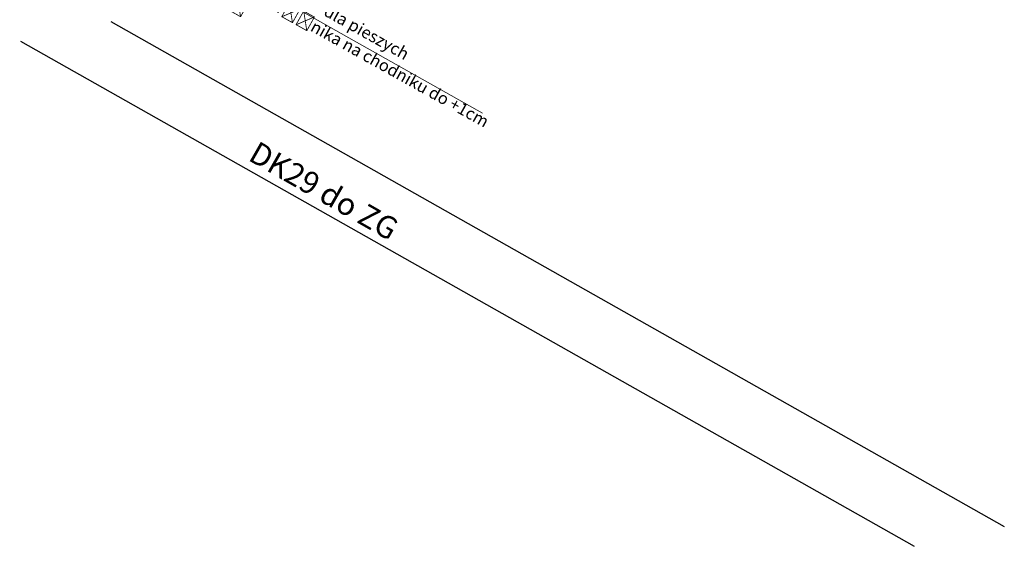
# Model space of a CAD drawing. Header units: millimetres. Extents: x 5493565 to 5508502, y 5765528 to 5769967.
# Tile 1 of 12: x 5507748 to 5507859, y 5765528 to 5765587. Entities that reach past the tile are written whole.
import ezdxf

# ---------------------------------------------------------------- set-up
doc = ezdxf.new("R2010")
doc.units = ezdxf.units.MM
for name, color, linetype, lineweight in [('!! Opisy Projektowe', 5, 'Continuous', 15), ('!KRAWĘDŹ CHDONIKA', 150, 'Continuous', 30), ('!Tabelka i MAPA', 7, 'Continuous', 40)]:
    doc.layers.add(name, color=color, linetype=linetype, lineweight=lineweight)
doc.styles.get("Standard").update_dxf_attribs({"font": 'calibri.ttf', "width": 0.8, "height": 1.35})

msp = doc.modelspace()

# ---------------------------------------------------------------- linework, layer by layer
at = {"layer": '!! Opisy Projektowe'}
msp.add_lwpolyline([(5507800.344, 5765576.738), (5507762.687, 5765598.017), (5507755.996, 5765596.893), (5507748.379, 5765606.102)], dxfattribs=at)
at = {"layer": '!Tabelka i MAPA', "lineweight": 25}
for points in [[(5507758.6, 5765587.05), (5507858.91, 5765530.332)], [(5507748.48, 5765584.82), (5507848.79, 5765528.102)]]:
    msp.add_lwpolyline(points, dxfattribs=at)

# ---------------------------------------------------------------- texts
at = {"layer": '!! Opisy Projektowe', "insert": (5507766.941, 5765597.949), "char_height": 1.35, "attachment_point": 1, "rotation": 330.85811}
msp.add_mtext_dynamic_manual_height_columns('Istniejące przejście dla pieszych\\PObniżenie krawężnika na chodniku do +1cm nad jezdnię', width=40.90307, gutter_width=6.75, heights=[0], dxfattribs=at)
at = {"layer": '!KRAWĘDŹ CHDONIKA', "insert": (5507775.147, 5765573.692), "char_height": 2.5, "attachment_point": 1, "rotation": 330.2166}
msp.add_mtext_dynamic_manual_height_columns('{\\C5;DK29 do ZG}', width=38.72976, gutter_width=6.75, heights=[0], dxfattribs=at)

doc.saveas('drawing.dxf')
